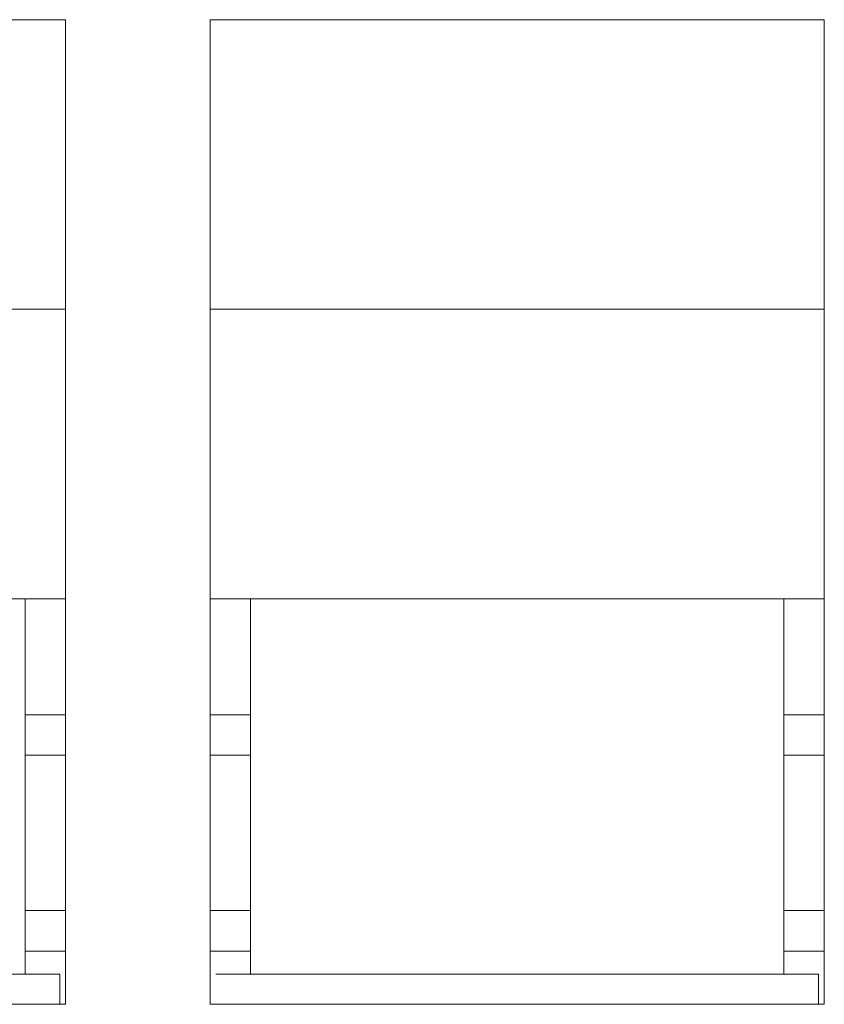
# Model space of a CAD drawing. Header units: metres. Extents: x 7168 to 12828, y 1523 to 3619.
# Tile 106 of 133: x 12166 to 12236, y 2136 to 2221. Entities that reach past the tile are written whole.
import ezdxf

# ---------------------------------------------------------------- set-up
doc = ezdxf.new("R2010")
doc.units = ezdxf.units.M
doc.layers.add('GRUBE', color=7, linetype='Continuous')

msp = doc.modelspace()

# ---------------------------------------------------------------- linework, layer by layer
at = {"layer": 'GRUBE', "color": 7, "lineweight": 0}
for p, q in [((12117.264, 2221.063, -8835.867), (12170.264, 2221.063, -8835.867)), ((12170.264, 2136.063, -8835.867), (12170.264, 2221.063, -8835.867)), ((12182.729, 2221.063, -8835.867), (12235.729, 2221.063, -8835.867)), ((12182.729, 2136.063, -8835.867), (12182.729, 2221.063, -8835.867)), ((12182.729, 2136.063, -8835.867), (12182.729, 2221.063, -8835.867)), ((12235.729, 2136.063, -8835.867), (12235.729, 2221.063, -8835.867)), ((12117.264, 2196.063, -8835.867), (12170.264, 2196.063, -8835.867)), ((12182.729, 2196.063, -8835.867), (12235.729, 2196.063, -8835.867)), ((12117.264, 2171.063, -8835.867), (12170.264, 2171.063, -8835.867)), ((12166.764, 2138.663, -8835.867), (12166.764, 2171.063, -8835.867)), ((12182.729, 2171.063, -8835.867), (12235.729, 2171.063, -8835.867)), ((12186.229, 2138.663, -8835.867), (12186.229, 2171.063, -8835.867)), ((12232.229, 2138.663, -8835.867), (12232.229, 2171.063, -8835.867)), ((12170.264, 2161.063, -8835.867), (12166.764, 2161.063, -8835.867)), ((12186.229, 2161.063, -8835.867), (12182.729, 2161.063, -8835.867)), ((12235.729, 2161.063, -8835.867), (12232.229, 2161.063, -8835.867)), ((12170.264, 2157.563, -8835.867), (12166.764, 2157.563, -8835.867)), ((12186.229, 2157.563, -8835.867), (12182.729, 2157.563, -8835.867)), ((12235.729, 2157.563, -8835.867), (12232.229, 2157.563, -8835.867)), ((12170.264, 2144.163, -8835.867), (12166.764, 2144.163, -8835.867)), ((12186.229, 2144.163, -8835.867), (12182.729, 2144.163, -8835.867)), ((12235.729, 2144.163, -8835.867), (12232.229, 2144.163, -8835.867)), ((12170.264, 2140.663, -8835.867), (12166.764, 2140.663, -8835.867)), ((12186.229, 2140.663, -8835.867), (12182.729, 2140.663, -8835.867)), ((12235.729, 2140.663, -8835.867), (12232.229, 2140.663, -8835.867)), ((12117.764, 2138.663, -8835.867), (12169.764, 2138.663, -8835.867)), ((12169.764, 2136.063, -8835.867), (12169.764, 2138.663, -8835.867)), ((12183.229, 2138.663, -8835.867), (12235.229, 2138.663, -8835.867)), ((12235.229, 2136.063, -8835.867), (12235.229, 2138.663, -8835.867)), ((12117.264, 2136.063, -8835.867), (12170.264, 2136.063, -8835.867)), ((12182.729, 2136.063, -8835.867), (12235.729, 2136.063, -8835.867))]:
    msp.add_line(p, q, dxfattribs=at)

doc.saveas('drawing.dxf')
